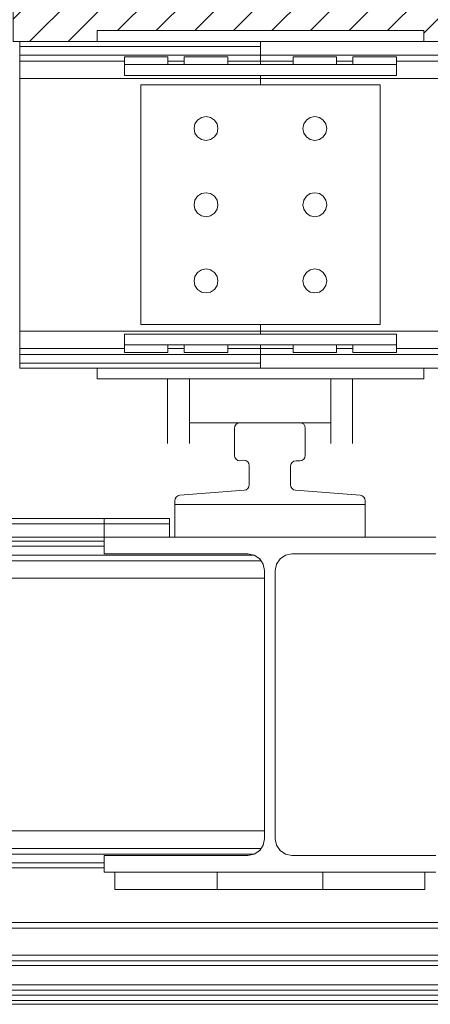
# Model space of a CAD drawing. Header units: millimetres. Extents: x 53056 to 116131, y -669674 to -625124.
# Tile 201 of 256: x 64918 to 65295, y -635887 to -634983. Entities that reach past the tile are written whole.
import ezdxf

# ---------------------------------------------------------------- set-up
doc = ezdxf.new("R2010")
doc.units = ezdxf.units.MM
doc.header["$MEASUREMENT"] = 0
doc.linetypes.add('DGN Style 1', pattern=[536.1990872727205, 0.8921781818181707, -535.3069090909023])
for name, color, linetype, lineweight in [('Main Cradle', 7, 'Continuous', 0), ('Main Cradle Rails', 7, 'Continuous', 0), ('Side Cradle Stbd', 7, 'Continuous', 0)]:
    doc.layers.add(name, color=color, linetype=linetype, lineweight=lineweight)

# ---------------------------------------------------------------- blocks, each defined once
blk = doc.blocks.new('*U55')
at = {"linetype": 'Continuous', "lineweight": 0}
h = blk.add_hatch(dxfattribs=at)
h.set_pattern_fill('HATCH', color=30, style=0, pattern_type=2)
h.set_pattern_definition([(45, (-19347.346828, 12444.568204), (-17.71895608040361, 17.71895608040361), [])])
h.paths.add_polyline_path([(-19283.7467942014, 12396.1757699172), (-19283.7467942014, 12396.17580080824), (-19283.7467942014, 12408.1757699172), (-19227.18058327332, 12408.1757699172), (-19227.18058327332, 12408.17580080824), (-19227.18058327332, 12469.45638980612), (-19227.18058327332, 12546.1757699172), (-19682.18058327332, 12546.1757699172), (-19682.18058327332, 12469.45638980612), (-19682.18058327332, 12396.1757699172), (-19676.1805832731, 12396.1757699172), (-19604.96368873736, 12396.1757699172), (-19604.96368873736, 12396.17580080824), (-19604.96368873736, 12406.1757699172), (-19304.96368873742, 12406.1757699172), (-19304.96368873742, 12396.17580080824), (-19304.96368873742, 12396.1757699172)])
at = {"color": 30, "linetype": 'Continuous', "lineweight": 0, "flags": 128}
blk.add_lwpolyline([(-19283.7467942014, 12396.1757699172), (-19283.7467942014, 12396.17580080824), (-19283.7467942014, 12408.1757699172), (-19227.18058327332, 12408.1757699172), (-19227.18058327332, 12408.17580080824), (-19227.18058327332, 12469.45638980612), (-19227.18058327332, 12546.1757699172), (-19682.18058327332, 12546.1757699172), (-19682.18058327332, 12469.45638980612), (-19682.18058327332, 12396.1757699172), (-19676.1805832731, 12396.1757699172), (-19604.96368873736, 12396.1757699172), (-19604.96368873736, 12396.17580080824), (-19604.96368873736, 12406.1757699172), (-19304.96368873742, 12406.1757699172), (-19304.96368873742, 12396.17580080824), (-19304.96368873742, 12396.1757699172), (-19283.7467942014, 12396.1757699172)], close=True, dxfattribs=at)
at = {"layer": 'Main Cradle', "color": 7, "linetype": 'Continuous', "lineweight": 0}
for p, q in [((-19533.75592507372, 11940.97755214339), (-19533.75592507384, 11970.97755214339)), ((-19358.75592507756, 11940.97755214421), (-19358.75592507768, 11970.97755214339)), ((-19598.65885543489, 11952.97758303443), (-19598.65885543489, 11957.87633785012)), ((-19538.65885543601, 11952.97758303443), (-19538.65885543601, 11957.87633785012)), ((-19598.65592507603, 11940.97758324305), (-19598.65592507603, 11952.97755214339)), ((-19538.65592507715, 11940.97758303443), (-19538.65592507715, 11952.97755214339)), ((-19598.65592507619, 11937.07755214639), (-20101.72270369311, 11937.07755214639)), ((-19454.27596613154, 11919.05730642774), (-19939.22592507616, 11919.05730642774)), ((-19460.91651307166, 11924.48560870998), (-19854.56713735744, 11924.48560870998)), ((-19459.68430189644, 11923.81589246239), (-19460.60368457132, 11924.39429550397)), ((-19460.58649438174, 11924.41871820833), (-19460.58102832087, 11924.41498905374)), ((-19455.70133560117, 11921.08587711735), (-19455.84572735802, 11921.25103895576)), ((-19455.70235234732, 11921.08657078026), (-19455.70133560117, 11921.08587711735)), ((-19455.40468817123, 11920.74655833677), (-19455.70133560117, 11921.08587711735)), ((-19451.20595596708, 11903.10817468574), (-19939.22592507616, 11903.10817468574)), ((-19452.36593665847, 11657.96182460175), (-19452.35840919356, 11657.98378156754)), ((-19454.27596612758, 11655.09779786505), (-19939.22592507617, 11655.09779786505)), ((-19460.59715863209, 11649.75078222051), (-19460.43440420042, 11649.83800948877)), ((-19456.72032126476, 11652.31968036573), (-19455.83160610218, 11653.20383362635)), ((-19455.83160610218, 11653.20383362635), (-19454.96618485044, 11654.06481254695)), ((-19598.65592507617, 11633.17755214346), (-19598.65592507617, 11641.69492971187)), ((-19598.65592507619, 11637.07755214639), (-21594.47494676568, 11637.07755214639)), ((-19588.65592507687, 11633.17752125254), (-19588.65592507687, 11623.50167268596)), ((-19494.85415746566, 11633.17752125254), (-19494.85415746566, 11623.50167268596)), ((-19397.6576926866, 11633.17752125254), (-19397.6576926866, 11623.50167268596)), ((-19303.85592507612, 11633.17752125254), (-19303.85592507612, 11623.50167268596)), ((-19588.65592507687, 11623.50167288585), (-19588.65592507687, 11617.17755214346)), ((-19494.85415746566, 11623.50167288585), (-19494.85415746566, 11617.17755214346)), ((-19397.6576926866, 11623.50167288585), (-19397.6576926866, 11617.17755214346)), ((-19303.85592507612, 11623.50167288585), (-19303.85592507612, 11617.17755214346))]:
    blk.add_line(p, q, dxfattribs=at)
at = {"layer": 'Main Cradle', "color": 7, "linetype": 'Continuous', "lineweight": 0, "flags": 128}
for points in [[(-19358.75592507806, 11970.97755214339), (-19533.75592507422, 11970.97755214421), (-19533.7559250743, 11974.35030680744), (-19533.41147971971, 11976.17398741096), (-19532.42560069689, 11977.74640468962), (-19530.93412058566, 11978.85091391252), (-19529.14253274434, 11979.33533785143), (-19469.86931740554, 11983.93219581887), (-19468.07772956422, 11984.41661975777), (-19466.58624945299, 11985.52112898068), (-19465.60037043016, 11987.09354625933), (-19465.25592507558, 11988.91722686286), (-19465.25592507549, 12006.61005514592), (-19465.62319863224, 12008.49097133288), (-19466.6710633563, 12010.09556320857), (-19468.24557804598, 12011.18810110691), (-19470.11543165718, 12011.60808091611), (-19472.00592507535, 12011.29380364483), (-19473.89641849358, 12010.97952637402), (-19475.76627210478, 12011.39950618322), (-19477.34078679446, 12012.49204408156), (-19478.38865151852, 12014.09663595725), (-19478.75592507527, 12015.97755214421), (-19478.7559250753, 12040.97755214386), (-19478.37532273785, 12042.89096930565), (-19477.29145898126, 12044.51308604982), (-19475.66934223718, 12045.59694980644), (-19473.75592507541, 12045.97755214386), (-19418.7559250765, 12045.97755214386), (-19416.84250791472, 12045.59694980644), (-19415.22039117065, 12044.51308604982), (-19414.13652741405, 12042.89096930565), (-19413.75592507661, 12040.97755214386), (-19413.75592507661, 12015.97755214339), (-19414.13652741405, 12014.0641349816), (-19415.22039117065, 12012.44201823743), (-19416.84250791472, 12011.35815448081), (-19418.7559250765, 12010.97755214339), (-19422.2559250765, 12010.97755214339), (-19424.16934223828, 12010.59694980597), (-19425.79145898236, 12009.51308604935), (-19426.87532273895, 12007.8909693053), (-19427.2559250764, 12005.97755214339), (-19427.25592507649, 11988.91722686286), (-19426.9114797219, 11987.09354625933), (-19425.92560069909, 11985.52112898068), (-19424.43412058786, 11984.41661975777), (-19422.64253274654, 11983.93219581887), (-19363.36931740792, 11979.33533785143), (-19361.5777295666, 11978.85091391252), (-19360.08624945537, 11977.74640468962), (-19359.10037043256, 11976.17398741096), (-19358.75592507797, 11974.35030680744), (-19358.75592507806, 11970.97755214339)], [(-19598.65885543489, 11957.87633785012), (-19738.65885543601, 11957.87633785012), (-19738.65885547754, 11957.87602894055)], [(-19538.65916434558, 11957.41813110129), (-19538.65885543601, 11957.87633785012), (-19598.65885543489, 11957.87633785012)], [(-19598.65592507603, 11952.97755214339), (-19738.65592507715, 11952.97755214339), (-19738.65951416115, 11952.97755214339), (-19738.65951416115, 11952.97755214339)], [(-19538.65592507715, 11952.97755214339), (-19538.65592507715, 11952.97755214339), (-19598.65592507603, 11952.97755214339)], [(-19598.65627257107, 11940.97755214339), (-19738.65592507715, 11940.97755214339), (-19738.65951416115, 11940.97755214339), (-19738.65951416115, 11940.97755214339)], [(-19598.65592507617, 11641.69492971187), (-19598.65592507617, 11648.57755214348), (-19466.40592507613, 11648.57755214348), (-19460.58913690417, 11649.73458324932), (-19455.65790200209, 11653.02952906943), (-19452.36295618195, 11657.96076397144), (-19451.20592507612, 11663.77755214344), (-19451.20592507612, 11910.37755214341), (-19452.36295618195, 11916.19434031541), (-19455.65790200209, 11921.12557521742), (-19460.58913690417, 11924.42052103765), (-19466.40592507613, 11925.57755214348), (-19598.65592507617, 11925.57755214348), (-19598.65592507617, 11940.97755214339), (-19293.85592507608, 11940.97755214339)], [(-19293.85592507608, 11925.57755214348), (-19426.10592507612, 11925.57755214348), (-19431.92271324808, 11924.42052103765), (-19436.85394815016, 11921.12557521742), (-19440.1488939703, 11916.19434031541), (-19441.30592507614, 11910.37755214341), (-19441.30592507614, 11663.77755214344), (-19440.1488939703, 11657.96076397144), (-19436.85394815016, 11653.02952906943), (-19431.92271324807, 11649.73458324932), (-19426.10592507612, 11648.57755214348), (-19293.85592507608, 11648.57755214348)], [(-19293.85592507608, 11633.17755214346), (-19598.65592507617, 11633.17755214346)], [(-19598.65592507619, 11932.46017458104), (-19854.56713735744, 11932.46017458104), (-20101.72270369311, 11932.46017458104)], [(-19460.60454291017, 11924.39447054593), (-19460.60368457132, 11924.39429550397), (-19460.6712976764, 11924.4368323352)], [(-19452.35344762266, 11916.14637921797), (-19452.37339669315, 11916.18964035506), (-19452.40356111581, 11916.2550542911)], [(-19451.20595596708, 11671.04692960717), (-19939.22592507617, 11671.04692960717), (-20427.2459250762, 11671.04692960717), (-20915.26592507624, 11671.04692960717), (-21403.28592507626, 11671.04692960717)], [(-21487.94471280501, 11649.66949558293), (-21079.60031894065, 11649.66949558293), (-20671.25592507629, 11649.66949558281), (-20262.91153121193, 11649.66949558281), (-19854.56713734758, 11649.66949558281), (-19460.91651304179, 11649.66949558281)], [(-19460.64986316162, 11649.72253554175), (-19460.59715863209, 11649.75078222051), (-19460.59820806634, 11649.75057026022)], [(-21487.94471280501, 11641.69492971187), (-21079.60031894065, 11641.69492971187), (-20671.25592507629, 11641.69492971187), (-20262.91153121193, 11641.69492971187), (-19854.56713734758, 11641.69492971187), (-19598.65592507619, 11641.69492971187)], [(-19588.65592507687, 11617.17755214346), (-19494.85415746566, 11617.17755214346), (-19486.99818754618, 11617.17755214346), (-19473.29968553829, 11617.17755214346), (-19455.72304744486, 11617.17755214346), (-19436.78880270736, 11617.17755214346), (-19419.21216461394, 11617.17755214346), (-19405.51366260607, 11617.17755214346), (-19397.6576926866, 11617.17755214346), (-19303.85592507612, 11617.17755214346), (-19303.85592507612, 11617.17755214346)]]:
    blk.add_lwpolyline(points, dxfattribs=at)
at = {"layer": 'Main Cradle Rails', "color": 7, "linetype": 'Continuous', "lineweight": 0}
for p, q in [((-19838.6195838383, 11586.87933437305), (-19053.89221886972, 11586.87933437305)), ((-19851.526071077, 11581.87933437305), (-19040.98573056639, 11581.87933437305)), ((-25343.88767924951, 11556.8793343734), (-17845.06221408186, 11556.8793343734)), ((-17845.06221408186, 11551.88130860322), (-25343.88767924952, 11551.88130860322)), ((-25343.88767924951, 11547.51183737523), (-17845.06221408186, 11547.51183737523)), ((-25343.88767924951, 11529.81900909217), (-17845.06221408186, 11529.81900909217)), ((-25343.88767924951, 11524.83397804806), (-17845.06221408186, 11524.83397804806)), ((-25343.88767924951, 11520.23712008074), (-17845.06221408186, 11520.23712008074)), ((-25343.88767924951, 11515.25208903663), (-17845.06221408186, 11515.25208903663)), ((-25343.88767924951, 11511.8793343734), (-17845.06221408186, 11511.8793343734))]:
    blk.add_line(p, q, dxfattribs=at)
at = {"layer": 'Side Cradle Stbd', "color": 7, "linetype": 'Continuous', "lineweight": 0}
for p, q in [((-19604.96368873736, 12396.17580080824), (-19604.96368873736, 12406.1757699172)), ((-19604.96368873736, 12406.1757699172), (-19304.96368873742, 12406.1757699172)), ((-19304.96368873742, 12396.17580080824), (-19304.96368873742, 12406.1757699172)), ((-19454.96368873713, 12396.1757699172), (-19676.1805832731, 12396.1757699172)), ((-19676.1805832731, 12396.1757699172), (-19676.1805832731, 12391.55839235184)), ((-19454.96368873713, 12391.55839235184), (-19676.1805832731, 12391.55839235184)), ((-19454.96368873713, 12391.55839235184), (-19454.96368873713, 12396.1757699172)), ((-19454.96368873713, 12396.1757699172), (-17845.06221408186, 12396.1757699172)), ((-19676.1805832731, 12384.36360814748), (-19676.1805832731, 12383.5838264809)), ((-19454.96368873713, 12383.5838264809), (-19676.1805832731, 12383.5838264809)), ((-19676.1805832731, 12383.5838264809), (-19676.1805832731, 12378.15552419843)), ((-19579.96368873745, 12381.93001227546), (-19579.96368873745, 12374.9300431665)), ((-19539.96368873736, 12381.93001227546), (-19579.96368873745, 12381.93001227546)), ((-19539.96368873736, 12374.9300431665), (-19539.96368873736, 12381.93001227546)), ((-19524.96368873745, 12381.93001227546), (-19524.96368873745, 12374.9300431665)), ((-19484.96368873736, 12381.93001227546), (-19524.96368873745, 12381.93001227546)), ((-19484.96368873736, 12374.9300431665), (-19484.96368873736, 12381.93001227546)), ((-19454.96368873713, 12383.5838264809), (-19454.96368873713, 12384.36360814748)), ((-19454.96368873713, 12378.15552419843), (-19454.96368873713, 12383.5838264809)), ((-19454.96368873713, 12383.5838264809), (-17845.06221408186, 12383.58382648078)), ((-19424.96368873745, 12374.93004316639), (-19424.96368873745, 12381.93001227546)), ((-19424.96368873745, 12381.93001227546), (-19384.96368873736, 12381.93001227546)), ((-19384.96368873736, 12381.93001227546), (-19384.96368873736, 12374.93004316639)), ((-19369.96368873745, 12374.93004316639), (-19369.96368873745, 12381.93001227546)), ((-19369.96368873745, 12381.93001227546), (-19329.96368873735, 12381.93001227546)), ((-19329.96368873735, 12381.93001227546), (-19329.96368873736, 12374.93004319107)), ((-19579.96371962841, 12378.15552419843), (-19676.1805832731, 12378.15552419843)), ((-19579.96368873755, 12374.93001227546), (-19579.96368873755, 12364.93001227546)), ((-19579.96368873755, 12374.93001227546), (-19329.96368873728, 12374.93001227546)), ((-19524.96371962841, 12378.15552419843), (-19539.96365784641, 12378.15552419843)), ((-19454.96368873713, 12378.15552419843), (-19484.96365784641, 12378.15552419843)), ((-19454.96368873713, 12378.15552419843), (-19424.96371962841, 12378.15552419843)), ((-19384.96365784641, 12378.15552419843), (-19369.96371962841, 12378.15552419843)), ((-19329.96368873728, 12364.93001227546), (-19329.96368873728, 12374.93001227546)), ((-19329.96365784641, 12378.15552419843), (-17845.06221408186, 12378.15552419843)), ((-19676.1805832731, 12368.03336940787), (-19676.1805832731, 12362.20639245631)), ((-19454.96368873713, 12362.20639245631), (-19676.1805832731, 12362.20639245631)), ((-19676.1805832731, 12362.20639245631), (-19676.1805832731, 12130.14514737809)), ((-19329.96368873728, 12364.93001227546), (-19579.96368873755, 12364.93001227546)), ((-19454.96368873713, 12362.20639245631), (-19454.96368873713, 12364.92998138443)), ((-19454.96368873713, 12356.17581416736), (-19454.96368873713, 12362.20639245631)), ((-19454.96368873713, 12362.20639245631), (-17845.06221408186, 12362.20639245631)), ((-19564.96368873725, 12281.1757699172), (-19564.96368873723, 12356.1757699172)), ((-19504.96368873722, 12356.1757699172), (-19564.96368873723, 12356.1757699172)), ((-19504.96368873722, 12356.1757699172), (-19454.96368873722, 12356.1757699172)), ((-19404.96368873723, 12327.1757699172), (-19400.75417098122, 12326.33844477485)), ((-19500.75417098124, 12306.01309505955), (-19497.18551414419, 12308.39759532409)), ((-19504.96368873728, 12235.1757699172), (-19500.75417098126, 12236.01309505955)), ((-19400.75417098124, 12236.01309505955), (-19397.1855141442, 12238.39759532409)), ((-19497.18551414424, 12168.39759532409), (-19494.80101387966, 12171.96625216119)), ((-19415.12636359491, 12171.96625216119), (-19412.74186333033, 12168.39759532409)), ((-19344.96368873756, 12150.6757699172), (-19344.96368873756, 12136.1757699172)), ((-19454.96368873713, 12130.14514737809), (-19454.96368873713, 12136.17573858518)), ((-19344.96368873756, 12136.1757699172), (-19369.46368873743, 12136.1757699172)), ((-19454.96368873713, 12130.14514737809), (-19676.1805832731, 12130.14514737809)), ((-19579.96368873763, 12127.42152755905), (-19579.96368873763, 12117.42152755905)), ((-19579.96368873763, 12127.42152755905), (-19329.96368873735, 12127.42152755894)), ((-19454.96368873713, 12127.42155844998), (-19454.96368873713, 12130.14514737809)), ((-19454.96368873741, 12127.42155844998), (-19454.96368873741, 12130.14514737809)), ((-19454.96368873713, 12130.14514737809), (-17845.06221408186, 12130.14514737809)), ((-19329.96368873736, 12117.42152755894), (-19329.96368873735, 12127.42152755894)), ((-19329.96368873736, 12117.42152755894), (-19579.96368873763, 12117.42152755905)), ((-19579.96368873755, 12110.42152755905), (-19579.96368873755, 12117.42149664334)), ((-19539.96368873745, 12117.42149666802), (-19539.96368873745, 12110.42152755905)), ((-19524.96368873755, 12110.42152755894), (-19524.96368873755, 12117.42149666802)), ((-19484.96368873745, 12117.42149666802), (-19484.96368873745, 12110.42152755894)), ((-19454.96368873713, 12115.75557896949), (-19454.96368873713, 12117.42149666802)), ((-19424.96368873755, 12117.42149666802), (-19424.96368873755, 12110.42152755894)), ((-19384.96368873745, 12110.42152755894), (-19384.96368873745, 12117.42149666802)), ((-19369.96368873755, 12117.42149666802), (-19369.96368873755, 12110.42152755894)), ((-19329.96368873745, 12110.42152755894), (-19329.96368873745, 12117.42149666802)), ((-19676.1805832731, 12115.75557896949), (-19676.1805832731, 12114.19601563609)), ((-19579.9637196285, 12114.19601563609), (-19676.1805832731, 12114.19601563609)), ((-19676.1805832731, 12114.19601563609), (-19676.1805832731, 12108.76771335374)), ((-19454.96368873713, 12108.76771335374), (-19676.1805832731, 12108.76771335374)), ((-19539.96368873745, 12110.42152755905), (-19579.96368873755, 12110.42152755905)), ((-19524.9637196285, 12114.19601563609), (-19539.9636578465, 12114.19601563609)), ((-19484.96368873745, 12110.42152755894), (-19524.96368873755, 12110.42152755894)), ((-19454.96368873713, 12114.19601563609), (-19484.9636578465, 12114.19601563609)), ((-19454.96368873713, 12114.19601563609), (-19454.96368873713, 12115.75557896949)), ((-19454.96368873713, 12108.76771335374), (-19454.96368873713, 12114.19601563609)), ((-19454.96368873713, 12114.19601563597), (-19424.9637196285, 12114.19601563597)), ((-19454.96368873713, 12108.76771335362), (-17845.06221408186, 12108.76771335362)), ((-19424.96368873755, 12110.42152755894), (-19384.96368873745, 12110.42152755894)), ((-19384.9636578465, 12114.19601563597), (-19369.9637196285, 12114.19601563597)), ((-19369.96368873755, 12110.42152755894), (-19329.96368873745, 12110.42152755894)), ((-19329.9636578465, 12114.19601563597), (-17845.06221408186, 12114.19601563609)), ((-19676.1805832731, 12103.7066359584), (-19676.1805832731, 12100.79314748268)), ((-19676.1805832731, 12100.79314748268), (-19454.96368873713, 12100.79314748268)), ((-19676.1805832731, 12096.1757699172), (-19676.1805832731, 12100.79314748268)), ((-19454.96368873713, 12100.79314748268), (-19454.96368873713, 12103.7066359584)), ((-19454.96368873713, 12100.79314748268), (-19454.96368873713, 12096.1757699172)), ((-19454.96368873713, 12096.1757699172), (-19676.1805832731, 12096.1757699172)), ((-19604.96368873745, 12096.17573902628), (-19604.96368873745, 12086.1757699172)), ((-19454.96368873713, 12096.1757699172), (-17845.06221408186, 12096.1757699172)), ((-19304.96368873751, 12096.17573902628), (-19304.96368873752, 12086.1757699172)), ((-19604.96368873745, 12086.1757699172), (-19304.96368873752, 12086.1757699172)), ((-19540.24681779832, 12086.17573902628), (-19540.24681706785, 12050.91828153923)), ((-19540.24681588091, 12050.91820833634), (-19540.24681613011, 12086.17573902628)), ((-19520.24681760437, 12086.17573902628), (-19520.24681759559, 12085.7971213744)), ((-19520.24681726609, 12085.79708984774), (-19520.24681727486, 12086.17573902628)), ((-19390.24679146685, 12050.91820833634), (-19390.24679171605, 12086.17573902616)), ((-19370.24679338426, 12086.17573902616), (-19370.24679265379, 12050.91823950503)), ((-19540.24681706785, 12050.91817744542), (-19540.24681634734, 12026.86287462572)), ((-19540.24681593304, 12026.8628268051), (-19540.24681588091, 12050.91820833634)), ((-19520.24681662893, 12050.91815939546), (-19520.24681640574, 12045.97755124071)), ((-19520.24681691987, 12045.97752016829), (-19520.24681634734, 12026.86282615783)), ((-19520.24681640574, 12045.97755124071), (-19520.24681631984, 12050.91815976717)), ((-19473.75608471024, 12045.97755188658), (-19520.24678500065, 12045.97755124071)), ((-19390.2468223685, 12045.97755304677), (-19418.7557692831, 12045.97755265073)), ((-19390.24679250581, 12045.97752215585), (-19390.24679193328, 12026.86287462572)), ((-19390.24679151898, 12026.8628268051), (-19390.24679146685, 12050.91820833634)), ((-19370.24679265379, 12050.91815886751), (-19370.24679193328, 12026.86282615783))]:
    blk.add_line(p, q, dxfattribs=at)
at = {"layer": 'Side Cradle Stbd', "color": 7, "linetype": 'Continuous', "lineweight": 0, "flags": 128}
for points in [[(-19676.1805832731, 12391.55839235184), (-19676.1805832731, 12388.64490387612), (-19676.1805832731, 12386.13157597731), (-19676.1805832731, 12384.36360814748)], [(-19454.96368873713, 12384.36360814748), (-19454.96368873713, 12386.13157597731), (-19454.96368873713, 12388.64490387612), (-19454.96368873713, 12391.55839235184)], [(-19454.96368873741, 12374.9300431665), (-19454.96368873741, 12376.59596086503), (-19454.96368873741, 12378.15552419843), (-19454.96368873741, 12383.5838264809), (-19454.96368873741, 12384.36360814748), (-19454.96368873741, 12386.13157597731), (-19454.96368873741, 12388.64490387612), (-19454.96368873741, 12391.55839235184), (-19454.96368873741, 12391.55839235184)], [(-19676.1805832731, 12378.15552419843), (-19676.1805832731, 12376.59596086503), (-19676.1805832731, 12373.06002520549), (-19676.1805832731, 12368.03336940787)], [(-19454.96368873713, 12374.9300431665), (-19454.96368873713, 12376.59596086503), (-19454.96368873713, 12378.15552419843)], [(-19454.96368873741, 12362.20639245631), (-19454.96368873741, 12362.20639245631), (-19454.96368873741, 12364.92998138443)], [(-19344.96368873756, 12150.6757699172), (-19344.96368873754, 12211.1757699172), (-19344.96368873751, 12281.1757699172), (-19344.96368873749, 12356.1757699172), (-19369.46368873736, 12356.1757699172), (-19454.96368873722, 12356.1757699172)], [(-19500.75417098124, 12306.01309505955), (-19504.96368873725, 12305.1757699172), (-19509.17320649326, 12306.01309505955), (-19512.7418633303, 12308.39759532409), (-19515.12636359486, 12311.96625216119), (-19515.96368873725, 12316.1757699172), (-19515.12636359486, 12320.38528767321), (-19512.74186333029, 12323.95394451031), (-19509.17320649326, 12326.33844477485), (-19504.96368873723, 12327.1757699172), (-19500.75417098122, 12326.33844477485), (-19497.18551414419, 12323.95394451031), (-19494.80101387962, 12320.38528767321), (-19493.96368873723, 12316.1757699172), (-19494.80101387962, 12311.96625216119), (-19497.18551414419, 12308.39759532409)], [(-19404.96368873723, 12327.1757699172), (-19409.17320649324, 12326.33844477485), (-19412.74186333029, 12323.95394451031), (-19415.12636359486, 12320.38528767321), (-19415.96368873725, 12316.1757699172), (-19415.12636359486, 12311.96625216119), (-19412.7418633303, 12308.39759532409), (-19409.17320649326, 12306.01309505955), (-19404.96368873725, 12305.1757699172), (-19400.75417098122, 12306.01309505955), (-19397.18551414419, 12308.39759532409), (-19394.80101387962, 12311.96625216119), (-19393.96368873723, 12316.1757699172), (-19394.80101387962, 12320.38528767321), (-19397.18551414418, 12323.9539445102), (-19400.75417098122, 12326.33844477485)], [(-19564.96368873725, 12281.1757699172), (-19564.96368873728, 12211.1757699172), (-19564.96368873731, 12150.6757699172), (-19564.96368873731, 12136.1757699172), (-19504.96368873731, 12136.1757699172), (-19454.96368873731, 12136.1757699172), (-19369.46368873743, 12136.1757699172)], [(-19504.96368873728, 12235.1757699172), (-19509.17320649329, 12236.01309505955), (-19512.74186333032, 12238.39759532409), (-19515.1263635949, 12241.96625216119), (-19515.96368873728, 12246.1757699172), (-19515.1263635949, 12250.38528767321), (-19512.74186333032, 12253.95394451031), (-19509.17320649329, 12256.33844477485), (-19504.96368873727, 12257.1757699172), (-19500.75417098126, 12256.33844477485), (-19497.18551414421, 12253.95394451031), (-19494.80101387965, 12250.38528767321), (-19493.96368873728, 12246.1757699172), (-19494.80101387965, 12241.96625216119), (-19497.18551414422, 12238.39759532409), (-19500.75417098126, 12236.01309505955)], [(-19400.75417098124, 12236.01309505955), (-19404.96368873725, 12235.1757699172), (-19409.17320649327, 12236.01309505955), (-19412.7418633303, 12238.39759532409), (-19415.12636359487, 12241.96625216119), (-19415.96368873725, 12246.1757699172), (-19415.12636359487, 12250.38528767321), (-19412.7418633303, 12253.95394451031), (-19409.17320649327, 12256.33844477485), (-19404.96368873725, 12257.1757699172), (-19400.75417098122, 12256.33844477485), (-19397.18551414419, 12253.9539445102), (-19394.80101387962, 12250.38528767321), (-19393.96368873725, 12246.1757699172), (-19394.80101387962, 12241.96625216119), (-19397.1855141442, 12238.39759532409)], [(-19497.18551414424, 12168.39759532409), (-19500.75417098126, 12166.01309505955), (-19504.96368873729, 12165.1757699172), (-19509.1732064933, 12166.01309505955), (-19512.74186333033, 12168.39759532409), (-19515.12636359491, 12171.96625216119), (-19515.96368873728, 12176.1757699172), (-19515.12636359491, 12180.38528767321), (-19512.74186333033, 12183.95394451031), (-19509.17320649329, 12186.33844477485), (-19504.96368873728, 12187.1757699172), (-19500.75417098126, 12186.33844477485), (-19497.18551414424, 12183.95394451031), (-19494.80101387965, 12180.38528767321), (-19493.96368873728, 12176.1757699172), (-19494.80101387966, 12171.96625216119)], [(-19415.12636359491, 12171.96625216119), (-19415.96368873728, 12176.1757699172), (-19415.12636359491, 12180.38528767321), (-19412.74186333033, 12183.95394451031), (-19409.17320649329, 12186.33844477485), (-19404.96368873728, 12187.1757699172), (-19400.75417098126, 12186.33844477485), (-19397.18551414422, 12183.9539445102), (-19394.80101387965, 12180.38528767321), (-19393.96368873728, 12176.1757699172), (-19394.80101387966, 12171.96625216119), (-19397.18551414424, 12168.39759532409), (-19400.75417098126, 12166.01309505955), (-19404.96368873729, 12165.1757699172), (-19409.1732064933, 12166.01309505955), (-19412.74186333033, 12168.39759532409)], [(-19676.1805832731, 12130.14514737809), (-19676.1805832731, 12124.31817042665), (-19676.1805832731, 12119.29151462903), (-19676.1805832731, 12115.75557896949)], [(-19454.96368873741, 12100.79314748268), (-19454.96368873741, 12103.7066359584), (-19454.96368873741, 12106.21996385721), (-19454.96368873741, 12107.98793168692), (-19454.96368873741, 12108.76771335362), (-19454.96368873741, 12114.19601563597), (-19454.96368873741, 12115.75557896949), (-19454.96368873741, 12117.42149666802)], [(-19676.1805832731, 12108.76771335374), (-19676.1805832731, 12107.98793168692), (-19676.1805832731, 12106.21996385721), (-19676.1805832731, 12103.7066359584)], [(-19454.96368873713, 12103.7066359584), (-19454.96368873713, 12106.21996385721), (-19454.96368873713, 12107.98793168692), (-19454.96368873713, 12108.76771335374)], [(-19520.24681613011, 12086.17573902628), (-19520.24681588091, 12050.91820861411), (-19520.24681593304, 12026.86282708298), (-19520.24681634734, 12026.86282615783), (-19520.2471248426, 12026.86282615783)], [(-19520.24681759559, 12085.7970589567), (-19520.24681733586, 12074.6039701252), (-19520.24681724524, 12070.69848020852), (-19520.24681695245, 12058.08073817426)], [(-19520.24681665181, 12085.79709121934), (-19520.24681671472, 12082.17804644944), (-19520.24681676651, 12079.19936216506), (-19520.24681682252, 12075.97755022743)], [(-19520.24681682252, 12075.97755022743), (-19520.24681696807, 12079.19935845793), (-19520.24681710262, 12082.17804214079), (-19520.24681726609, 12085.79708984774)], [(-19370.24679171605, 12086.17573902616), (-19370.24679146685, 12050.91820861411), (-19370.24679151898, 12026.86282708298), (-19370.24679193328, 12026.86282615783), (-19370.24710042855, 12026.86282615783)], [(-19520.24681695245, 12058.08067552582), (-19520.2468166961, 12052.40538307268), (-19520.24681663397, 12051.02993517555), (-19520.24681662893, 12050.91823950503)], [(-19520.24681631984, 12050.91823950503), (-19520.2468163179, 12051.02993497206), (-19520.24681629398, 12052.40538300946), (-19520.24681619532, 12058.08070641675), (-19520.24681619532, 12058.08070641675)]]:
    blk.add_lwpolyline(points, dxfattribs=at)

msp = doc.modelspace()

# ---------------------------------------------------------------- block references
at = {"color": 7, "linetype": 'DGN Style 1', "lineweight": 0}
msp.add_blockref('*U55', (84593.95000000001, -647399.3500000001), dxfattribs=at)

doc.saveas('drawing.dxf')
